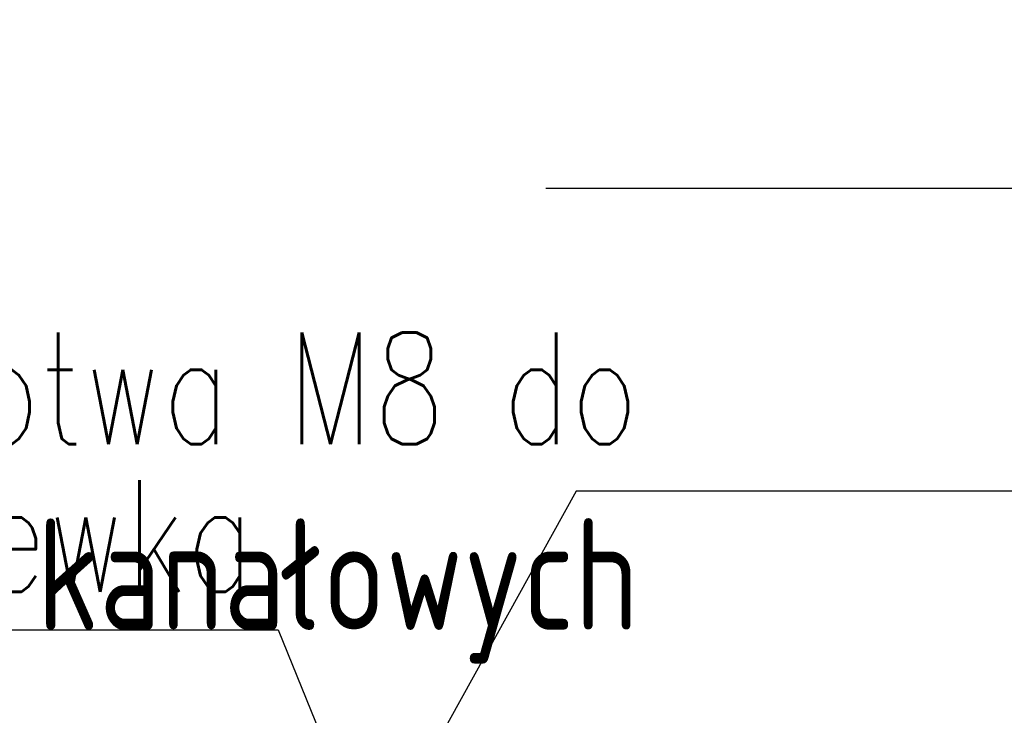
# Model space of a CAD drawing. Header units: millimetres. Extents: x -303 to 588072, y -379 to 357555.
# Tile 74 of 88: x 585937 to 586379, y 338407 to 338719. Entities that reach past the tile are written whole.
import ezdxf

# ---------------------------------------------------------------- set-up
doc = ezdxf.new("R2010")
doc.units = ezdxf.units.MM
doc.header["$LTSCALE"] = 0.15
doc.header["$MEASUREMENT"] = 0
doc.layers.add('3', color=4, linetype='Continuous')
doc.layers.add('5', color=8, linetype='Continuous')
doc.styles.add('txt3', font='simplex.shx', dxfattribs={"width": 0.75, "height": 20})

msp = doc.modelspace()

# ---------------------------------------------------------------- linework, layer by layer
at = {"layer": '5'}
for points in [[(587313.44, 338643.5), (586172.9, 338643.5)], [(586693.7, 338507.72), (586186.51, 338507.72), (586119.42, 338386.77)], [(585768.22, 338445.49), (586052.79, 338445.49), (586092.43, 338347.8)]]:
    msp.add_lwpolyline(points, dxfattribs=at)

# ---------------------------------------------------------------- texts
at = {"layer": '3', "color": 4, "char_height": 50, "attachment_point": 6, "rotation": 359.9998, "style": 'txt3'}
for s, insert in [('{\\Fsimplex.shx;\\W6.63158;  }kotwa M8 do\\P{\\Fsimplex.shx;\\W6.63158;  }płyt kanałowych', (586214.45, 338504.58)), ('podlewka', (586042.03, 338479.27))]:
    msp.add_mtext(s, dxfattribs=dict(at, insert=insert))

doc.saveas('drawing.dxf')
